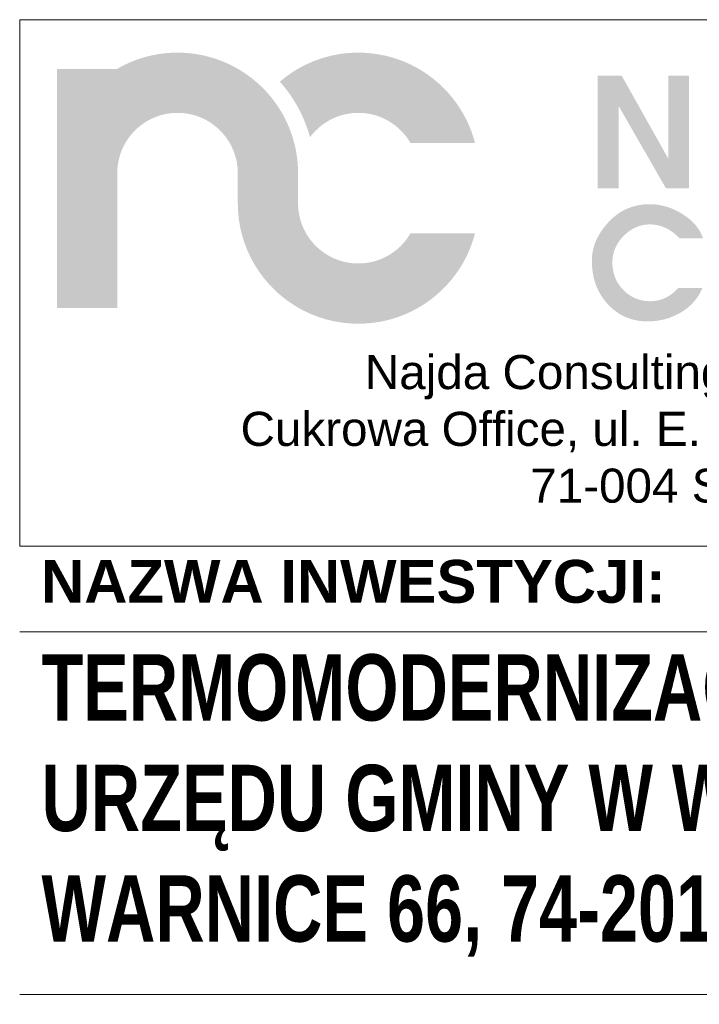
# Model space of a CAD drawing. Header units: millimetres. Extents: x 8949 to 18258, y -1077 to 30686.
# Tile 11 of 89: x 15096 to 15255, y 6608 to 6839. Entities that reach past the tile are written whole.
import ezdxf

# ---------------------------------------------------------------- set-up
doc = ezdxf.new("R2010")
doc.units = ezdxf.units.MM
doc.set_wipeout_variables(frame=1)
doc.layers.add('0A_OCIEPLENIE', color=30, linetype='Continuous', lineweight=9)
doc.layers.add('0A_TABELKA', color=7, linetype='Continuous', lineweight=0)
doc.styles.add('Arial', font='arial.ttf')

# ---------------------------------------------------------------- blocks, each defined once
blk = doc.blocks.new('G$C46E6ED60')
at = {"true_color": 0x142354}
for points in [[(209.95, 38.88), (206.36, 39), (202.83, 39.36), (199.37, 39.95), (195.99, 40.76), (192.71, 41.78), (189.52, 43.01), (186.43, 44.43), (183.46, 46.05), (180.6, 47.85), (177.87, 49.82), (175.28, 51.96), (172.83, 54.26), (170.54, 56.7), (168.4, 59.3), (166.43, 62.02), (164.63, 64.88), (163.01, 67.85), (161.59, 70.94), (160.36, 74.13), (159.34, 77.42), (158.53, 80.79), (157.94, 84.25), (157.58, 87.78), (157.46, 91.37), (157.46, 117.61), (157.46, 117.65), (157.46, 117.86), (157.46, 118.08), (157.46, 118.29), (157.46, 118.51), (157.46, 118.72), (157.45, 118.94), (157.45, 119.16), (157.45, 119.37), (157.44, 119.58), (157.44, 119.8), (157.43, 120.01), (157.43, 120.23), (157.42, 120.44), (157.41, 120.66), (157.41, 120.87), (157.4, 121.08), (157.39, 121.3), (157.38, 121.51), (157.38, 121.73), (157.37, 121.94), (157.36, 122.15), (157.35, 122.37), (157.34, 122.58), (157.33, 122.8), (157.33, 122.88), (157.32, 122.96), (157.32, 123.04), (157.31, 123.12), (157.31, 123.21), (157.3, 123.29), (157.3, 123.37), (157.29, 123.45), (157.29, 123.53), (157.28, 123.61), (157.27, 123.7), (157.27, 123.78), (157.26, 123.86), (157.26, 123.94), (157.25, 124.02), (157.24, 124.1), (157.24, 124.18), (157.23, 124.27), (157.22, 124.35), (157.22, 124.43), (157.21, 124.51), (157.2, 124.59), (157.2, 124.67), (157.19, 124.75), (157.18, 124.88), (157.17, 125.01), (157.17, 125.14), (157.16, 125.28), (157.15, 125.41), (157.14, 125.54), (157.13, 125.67), (157.12, 125.8), (157.11, 125.93), (157.1, 126.06), (157.1, 126.19), (157.09, 126.33), (157.08, 126.46), (157.07, 126.59), (157.06, 126.72), (157.05, 126.85), (157.04, 126.98), (157.03, 127.11), (157.02, 127.24), (157, 127.37), (156.99, 127.5), (156.98, 127.63), (156.97, 127.76), (156.96, 127.89), (156.95, 127.99), (156.94, 128.09), (156.93, 128.19), (156.92, 128.29), (156.9, 128.38), (156.89, 128.48), (156.88, 128.58), (156.87, 128.68), (156.86, 128.77), (156.85, 128.87), (156.84, 128.97), (156.83, 129.07), (156.82, 129.16), (156.8, 129.26), (156.79, 129.36), (156.78, 129.46), (156.77, 129.55), (156.76, 129.65), (156.75, 129.75), (156.73, 129.84), (156.72, 129.94), (156.71, 130.04), (156.7, 130.14), (156.69, 130.23), (156.67, 130.34), (156.66, 130.46), (156.64, 130.57), (156.63, 130.68), (156.62, 130.79), (156.6, 130.9), (156.59, 131.02), (156.57, 131.13), (156.56, 131.24), (156.55, 131.35), (156.53, 131.46), (156.52, 131.57), (156.5, 131.69), (156.49, 131.8), (156.48, 131.91), (156.46, 132.02), (156.45, 132.13), (156.43, 132.24), (156.42, 132.35), (156.4, 132.46), (156.39, 132.57), (156.38, 132.68), (156.36, 132.79), (156.35, 132.9), (156.33, 133.01), (156.31, 133.11), (156.3, 133.22), (156.28, 133.33), (156.27, 133.43), (156.25, 133.54), (156.23, 133.64), (156.22, 133.75), (156.2, 133.86), (156.18, 133.96), (156.16, 134.07), (156.15, 134.17), (156.13, 134.28), (156.11, 134.38), (156.09, 134.49), (156.07, 134.6), (156.06, 134.7), (156.04, 134.81), (156.02, 134.91), (156, 135.02), (155.98, 135.13), (155.96, 135.23), (155.94, 135.34), (155.93, 135.44), (155.91, 135.54), (155.89, 135.64), (155.87, 135.74), (155.86, 135.84), (155.84, 135.93), (155.82, 136.03), (155.81, 136.13), (155.79, 136.23), (155.77, 136.33), (155.75, 136.43), (155.74, 136.53), (155.72, 136.63), (155.7, 136.72), (155.68, 136.82), (155.67, 136.92), (155.65, 137.02), (155.63, 137.12), (155.61, 137.22), (155.59, 137.32), (155.58, 137.41), (155.56, 137.51), (155.54, 137.61), (155.52, 137.71), (155.5, 137.81), (155.48, 137.92), (155.45, 138.03), (155.43, 138.14), (155.41, 138.26), (155.39, 138.37), (155.36, 138.48), (155.34, 138.59), (155.32, 138.7), (155.3, 138.82), (155.27, 138.93), (155.25, 139.04), (155.23, 139.15), (155.2, 139.26), (155.18, 139.37), (155.15, 139.49), (155.13, 139.6), (155.11, 139.71), (155.08, 139.82), (155.06, 139.93), (155.04, 140.04), (155.01, 140.15), (154.99, 140.26), (154.96, 140.38), (154.94, 140.49), (154.92, 140.58), (154.9, 140.67), (154.88, 140.76), (154.86, 140.84), (154.84, 140.93), (154.82, 141.02), (154.8, 141.11), (154.78, 141.2), (154.76, 141.29), (154.74, 141.38), (154.71, 141.47), (154.69, 141.56), (154.67, 141.65), (154.65, 141.74), (154.63, 141.83), (154.61, 141.92), (154.59, 142), (154.57, 142.09), (154.55, 142.18), (154.53, 142.27), (154.51, 142.36), (154.49, 142.45), (154.46, 142.54), (154.44, 142.63), (154.41, 142.74), (154.38, 142.86), (154.35, 142.97), (154.32, 143.09), (154.3, 143.2), (154.27, 143.32), (154.24, 143.43), (154.21, 143.55), (154.18, 143.67), (154.15, 143.78), (154.12, 143.9), (154.09, 144.01), (154.06, 144.13), (154.03, 144.24), (154, 144.36), (153.97, 144.48), (153.94, 144.59), (153.9, 144.71), (153.87, 144.82), (153.84, 144.94), (153.81, 145.05), (153.78, 145.17), (153.75, 145.28), (153.72, 145.4), (153.7, 145.48), (153.67, 145.56), (153.65, 145.64), (153.63, 145.72), (153.61, 145.8), (153.59, 145.88), (153.56, 145.96), (153.54, 146.04), (153.52, 146.12), (153.5, 146.2), (153.47, 146.28), (153.45, 146.36), (153.43, 146.44), (153.4, 146.52), (153.38, 146.6), (153.36, 146.68), (153.33, 146.76), (153.31, 146.84), (153.29, 146.92), (153.26, 147), (153.24, 147.08), (153.22, 147.16), (153.19, 147.24), (153.17, 147.32), (153.13, 147.44), (153.1, 147.56), (153.06, 147.68), (153.03, 147.8), (152.99, 147.93), (152.96, 148.05), (152.92, 148.17), (152.88, 148.29), (152.85, 148.41), (152.81, 148.53), (152.77, 148.65), (152.74, 148.77), (152.7, 148.89), (152.66, 149.01), (152.62, 149.13), (152.59, 149.25), (152.55, 149.37), (152.51, 149.49), (152.47, 149.61), (152.43, 149.73), (152.39, 149.85), (152.36, 149.97), (152.32, 150.09), (152.28, 150.21), (152.26, 150.28), (152.23, 150.35), (152.21, 150.42), (152.19, 150.49), (152.16, 150.55), (152.14, 150.62), (152.12, 150.69), (152.09, 150.76), (152.07, 150.83), (152.05, 150.9), (152.02, 150.97), (152, 151.04), (151.98, 151.11), (151.95, 151.18), (151.93, 151.25), (151.91, 151.32), (151.88, 151.39), (151.86, 151.45), (151.83, 151.52), (151.81, 151.59), (151.79, 151.66), (151.76, 151.73), (151.74, 151.8), (151.71, 151.87), (151.67, 152), (151.62, 152.12), (151.58, 152.25), (151.54, 152.38), (151.49, 152.5), (151.45, 152.63), (151.4, 152.76), (151.36, 152.89), (151.31, 153.01), (151.27, 153.14), (151.22, 153.27), (151.18, 153.39), (151.13, 153.52), (151.09, 153.65), (151.04, 153.77), (151, 153.9), (150.95, 154.02), (150.9, 154.15), (150.86, 154.28), (150.81, 154.4), (150.76, 154.53), (150.72, 154.65), (150.67, 154.78), (150.62, 154.91), (150.6, 154.96), (150.58, 155.02), (150.56, 155.07), (150.54, 155.13), (150.51, 155.18), (150.49, 155.24), (150.47, 155.29), (150.45, 155.35), (150.43, 155.41), (150.41, 155.46), (150.38, 155.52), (150.36, 155.57), (150.34, 155.63), (150.32, 155.68), (150.29, 155.74), (150.27, 155.79), (150.25, 155.85), (150.23, 155.9), (150.21, 155.96), (150.18, 156.01), (150.16, 156.07), (150.14, 156.12), (150.12, 156.18), (150.1, 156.23), (150.04, 156.37), (149.99, 156.51), (149.93, 156.64), (149.88, 156.78), (149.82, 156.92), (149.77, 157.05), (149.71, 157.19), (149.66, 157.33), (149.6, 157.46), (149.55, 157.6), (149.49, 157.73), (149.44, 157.87), (149.38, 158.01), (149.33, 158.14), (149.27, 158.28), (149.22, 158.41), (149.16, 158.55), (149.1, 158.68), (149.05, 158.82), (148.99, 158.95), (148.93, 159.09), (148.88, 159.22), (148.82, 159.36), (148.76, 159.5), (148.74, 159.53), (148.73, 159.57), (148.71, 159.6), (148.7, 159.64), (148.68, 159.67), (148.66, 159.71), (148.65, 159.74), (148.63, 159.78), (148.61, 159.81), (148.6, 159.85), (148.58, 159.88), (148.56, 159.92), (148.55, 159.95), (148.53, 159.99), (148.52, 160.02), (148.5, 160.06), (148.48, 160.09), (148.47, 160.13), (148.45, 160.16), (148.43, 160.2), (148.42, 160.23), (148.4, 160.27), (148.38, 160.31), (148.37, 160.34), (147.13, 163.01), (145.83, 165.63), (144.45, 168.21), (143.01, 170.75), (141.49, 173.24), (139.91, 175.69), (138.27, 178.09), (136.56, 180.44), (134.79, 182.75), (132.95, 185), (131.06, 187.2), (129.1, 189.34), (127.09, 191.43), (125.02, 193.46), (122.9, 195.44), (120.72, 197.36), (118.49, 199.22), (116.21, 201.01), (113.88, 202.75), (111.5, 204.42), (109.07, 206.02), (106.59, 207.56), (104.07, 209.04), (101.5, 210.44), (101.48, 210.45), (101.45, 210.47), (101.42, 210.48), (101.4, 210.49), (101.37, 210.51), (101.34, 210.52), (101.32, 210.54), (101.29, 210.55), (101.27, 210.56), (101.24, 210.58), (101.21, 210.59), (101.19, 210.6), (101.16, 210.62), (101.13, 210.63), (101.11, 210.64), (101.08, 210.66), (101.06, 210.67), (101.03, 210.68), (101, 210.7), (100.98, 210.71), (100.95, 210.72), (100.92, 210.74), (100.9, 210.75), (100.87, 210.76), (100.7, 210.85), (100.53, 210.94), (100.36, 211.03), (100.2, 211.11), (100.03, 211.2), (99.86, 211.29), (99.69, 211.37), (99.52, 211.46), (99.35, 211.54), (99.18, 211.63), (99.01, 211.72), (98.84, 211.8), (98.67, 211.88), (98.49, 211.97), (98.32, 212.05), (98.15, 212.14), (97.98, 212.22), (97.81, 212.3), (97.64, 212.38), (97.47, 212.46), (97.3, 212.55), (97.12, 212.63), (96.95, 212.71), (96.78, 212.79), (96.73, 212.81), (96.69, 212.83), (96.64, 212.85), (96.6, 212.87), (96.55, 212.89), (96.5, 212.91), (96.46, 212.93), (96.41, 212.96), (96.36, 212.98), (96.32, 213), (96.27, 213.02), (96.23, 213.04), (96.18, 213.06), (96.13, 213.08), (96.09, 213.1), (96.04, 213.12), (95.99, 213.14), (95.95, 213.16), (95.9, 213.18), (95.86, 213.2), (95.81, 213.22), (95.76, 213.24), (95.72, 213.26), (95.67, 213.28), (95.52, 213.35), (95.36, 213.42), (95.21, 213.5), (95.05, 213.57), (94.9, 213.63), (94.74, 213.7), (94.58, 213.77), (94.43, 213.84), (94.27, 213.91), (94.12, 213.98), (93.96, 214.05), (93.8, 214.11), (93.65, 214.18), (93.49, 214.25), (93.33, 214.32), (93.18, 214.38), (93.02, 214.45), (92.86, 214.52), (92.7, 214.58), (92.54, 214.65), (92.39, 214.71), (92.23, 214.78), (92.07, 214.84), (91.91, 214.91), (91.85, 214.93), (91.79, 214.95), (91.74, 214.98), (91.68, 215), (91.62, 215.03), (91.56, 215.05), (91.5, 215.07), (91.44, 215.1), (91.38, 215.12), (91.32, 215.14), (91.27, 215.17), (91.21, 215.19), (91.15, 215.21), (91.09, 215.24), (91.03, 215.26), (90.97, 215.28), (90.91, 215.3), (90.85, 215.33), (90.79, 215.35), (90.73, 215.37), (90.67, 215.4), (90.61, 215.42), (90.55, 215.44), (90.5, 215.47), (90.35, 215.52), (90.2, 215.58), (90.05, 215.64), (89.9, 215.69), (89.75, 215.75), (89.61, 215.8), (89.46, 215.86), (89.31, 215.92), (89.16, 215.97), (89.01, 216.03), (88.87, 216.08), (88.72, 216.14), (88.57, 216.19), (88.42, 216.25), (88.27, 216.3), (88.13, 216.35), (87.98, 216.41), (87.83, 216.46), (87.68, 216.51), (87.53, 216.57), (87.38, 216.62), (87.23, 216.67), (87.08, 216.72), (86.94, 216.77), (86.87, 216.8), (86.8, 216.82), (86.73, 216.85), (86.66, 216.87), (86.59, 216.89), (86.52, 216.92), (86.45, 216.94), (86.38, 216.97), (86.31, 216.99), (86.24, 217.01), (86.17, 217.04), (86.1, 217.06), (86.04, 217.09), (85.97, 217.11), (85.9, 217.13), (85.83, 217.16), (85.76, 217.18), (85.69, 217.2), (85.62, 217.23), (85.55, 217.25), (85.48, 217.27), (85.41, 217.3), (85.34, 217.32), (85.27, 217.34), (85.12, 217.39), (84.98, 217.44), (84.84, 217.48), (84.7, 217.53), (84.55, 217.57), (84.41, 217.62), (84.27, 217.66), (84.12, 217.71), (83.98, 217.75), (83.84, 217.8), (83.7, 217.84), (83.55, 217.89), (83.41, 217.93), (83.27, 217.98), (83.12, 218.02), (82.98, 218.06), (82.84, 218.11), (82.69, 218.15), (82.55, 218.19), (82.4, 218.24), (82.26, 218.28), (82.12, 218.32), (81.97, 218.36), (81.83, 218.41), (81.75, 218.43), (81.68, 218.45), (81.6, 218.47), (81.52, 218.49), (81.45, 218.52), (81.37, 218.54), (81.29, 218.56), (81.22, 218.58), (81.14, 218.6), (81.06, 218.62), (80.98, 218.65), (80.91, 218.67), (80.83, 218.69), (80.75, 218.71), (80.68, 218.73), (80.6, 218.76), (80.52, 218.78), (80.44, 218.8), (80.37, 218.82), (80.29, 218.84), (80.21, 218.86), (80.13, 218.89), (80.06, 218.91), (79.98, 218.93), (79.84, 218.97), (79.7, 219), (79.56, 219.04), (79.42, 219.08), (79.28, 219.11), (79.14, 219.15), (79, 219.19), (78.86, 219.22), (78.72, 219.26), (78.58, 219.29), (78.44, 219.33), (78.3, 219.36), (78.16, 219.4), (78.02, 219.43), (77.87, 219.47), (77.73, 219.5), (77.59, 219.54), (77.45, 219.57), (77.31, 219.61), (77.17, 219.64), (77.03, 219.68), (76.88, 219.71), (76.74, 219.74), (76.6, 219.78), (76.52, 219.8), (76.44, 219.82), (76.36, 219.84), (76.27, 219.86), (76.19, 219.87), (76.11, 219.89), (76.03, 219.91), (75.94, 219.93), (75.86, 219.95), (75.78, 219.97), (75.7, 219.99), (75.61, 220.01), (75.53, 220.03), (75.45, 220.05), (75.37, 220.07), (75.28, 220.09), (75.2, 220.1), (75.12, 220.12), (75.03, 220.14), (74.95, 220.16), (74.87, 220.18), (74.79, 220.2), (74.7, 220.21), (74.62, 220.23), (74.48, 220.26), (74.34, 220.29), (74.2, 220.32), (74.06, 220.35), (73.92, 220.38), (73.78, 220.41), (73.64, 220.44), (73.5, 220.46), (73.36, 220.49), (73.22, 220.52), (73.08, 220.55), (72.94, 220.57), (72.8, 220.6), (72.66, 220.63), (72.52, 220.65), (72.37, 220.68), (72.23, 220.71), (72.09, 220.73), (71.95, 220.76), (71.81, 220.78), (71.67, 220.81), (71.53, 220.83), (71.38, 220.86), (71.24, 220.89), (71.16, 220.9), (71.07, 220.92), (70.98, 220.93), (70.9, 220.95), (70.81, 220.96), (70.73, 220.98), (70.64, 220.99), (70.56, 221.01), (70.47, 221.03), (70.38, 221.04), (70.3, 221.06), (70.21, 221.07), (70.13, 221.09), (70.04, 221.1), (69.96, 221.12), (69.87, 221.13), (69.79, 221.15), (69.7, 221.16), (69.62, 221.18), (69.53, 221.19), (69.45, 221.21), (69.36, 221.22), (69.28, 221.24), (69.19, 221.25), (69.05, 221.27), (68.9, 221.3), (68.76, 221.32), (68.62, 221.34), (68.47, 221.36), (68.33, 221.38), (68.18, 221.4), (68.04, 221.42), (67.89, 221.45), (67.75, 221.47), (67.6, 221.49), (67.46, 221.51), (67.31, 221.52), (67.17, 221.54), (67.02, 221.56), (66.88, 221.58), (66.73, 221.6), (66.59, 221.62), (66.44, 221.64), (66.3, 221.66), (66.15, 221.68), (66.01, 221.69), (65.86, 221.71), (65.72, 221.73), (65.63, 221.74), (65.55, 221.75), (65.47, 221.76), (65.38, 221.78), (65.3, 221.79), (65.21, 221.8), (65.13, 221.81), (65.04, 221.82), (64.96, 221.83), (64.87, 221.84), (64.79, 221.85), (64.71, 221.86), (64.62, 221.88), (64.54, 221.89), (64.45, 221.9), (64.37, 221.91), (64.28, 221.92), (64.2, 221.93), (64.11, 221.94), (64.03, 221.95), (63.95, 221.96), (63.86, 221.97), (63.78, 221.98), (63.69, 221.98), (63.54, 222), (63.38, 222.02), (63.22, 222.03), (63.06, 222.05), (62.91, 222.07), (62.75, 222.08), (62.59, 222.1), (62.43, 222.11), (62.27, 222.12), (62.11, 222.14), (61.96, 222.15), (61.8, 222.16), (61.64, 222.17), (61.48, 222.19), (61.32, 222.2), (61.16, 222.21), (61, 222.22), (60.84, 222.23), (60.68, 222.24), (60.53, 222.26), (60.37, 222.27), (60.21, 222.28), (60.05, 222.29), (59.89, 222.3), (59.82, 222.3), (59.74, 222.31), (59.67, 222.32), (59.6, 222.32), (59.52, 222.33), (59.45, 222.33), (59.37, 222.34), (59.3, 222.35), (59.23, 222.35), (59.15, 222.36), (59.08, 222.37), (59.01, 222.37), (58.93, 222.38), (58.86, 222.38), (58.78, 222.39), (58.71, 222.4), (58.64, 222.4), (58.56, 222.41), (58.49, 222.41), (58.41, 222.42), (58.34, 222.42), (58.27, 222.43), (58.19, 222.43), (58.12, 222.44), (57.88, 222.45), (57.65, 222.46), (57.42, 222.47), (57.18, 222.48), (56.95, 222.49), (56.71, 222.5), (56.48, 222.51), (56.25, 222.52), (56.01, 222.53), (55.78, 222.54), (55.54, 222.54), (55.31, 222.55), (55.07, 222.56), (54.84, 222.56), (54.6, 222.57), (54.37, 222.57), (54.13, 222.57), (53.9, 222.58), (53.66, 222.58), (53.42, 222.58), (53.19, 222.58), (52.95, 222.59), (52.71, 222.59), (52.48, 222.59), (50.07, 222.56), (47.67, 222.48), (45.28, 222.34), (42.91, 222.16), (40.55, 221.92), (38.21, 221.62), (35.89, 221.28), (33.58, 220.89), (31.3, 220.44), (29.02, 219.95), (26.77, 219.41), (24.54, 218.82), (22.33, 218.18), (20.13, 217.5), (17.96, 216.76), (15.81, 215.99), (13.68, 215.17), (11.57, 214.3), (9.49, 213.39), (7.43, 212.43), (5.4, 211.44), (3.39, 210.4), (1.4, 209.32), (-0.56, 208.2), (-52.49, 208.2), (-52.49, 117.87), (-52.49, 117.86), (-52.49, 117.85), (-52.49, 117.84), (-52.49, 117.83), (-52.49, 117.82), (-52.49, 117.8), (-52.49, 117.79), (-52.49, 117.78), (-52.49, 117.77), (-52.49, 117.76), (-52.49, 117.75), (-52.49, 117.74), (-52.49, 117.73), (-52.49, 117.72), (-52.49, 117.71), (-52.49, 117.7), (-52.49, 117.69), (-52.49, 117.68), (-52.5, 117.67), (-52.5, 117.66), (-52.5, 117.64), (-52.5, 117.63), (-52.5, 117.62), (-52.5, 117.61), (-52.49, 117.61), (-52.49, 0), (0, 0), (0, 117.74), (0.13, 121.33), (0.49, 124.85), (1.09, 128.3), (1.9, 131.67), (2.93, 134.95), (4.16, 138.13), (5.59, 141.21), (7.2, 144.18), (9, 147.02), (10.97, 149.74), (13.11, 152.33), (15.41, 154.77), (17.86, 157.06), (20.45, 159.2), (23.17, 161.16), (26.02, 162.96), (28.99, 164.57), (32.08, 165.99), (35.26, 167.21), (38.54, 168.23), (41.91, 169.04), (45.37, 169.62), (48.89, 169.98), (52.48, 170.1), (52.7, 170.1), (52.93, 170.1), (53.16, 170.1), (53.38, 170.09), (53.61, 170.09), (53.84, 170.08), (54.06, 170.08), (54.29, 170.07), (54.51, 170.06), (54.73, 170.05), (54.96, 170.04), (55.18, 170.03), (55.41, 170.02), (55.63, 170.01), (55.85, 169.99), (56.07, 169.98), (56.3, 169.96), (56.52, 169.94), (56.74, 169.93), (56.96, 169.91), (57.18, 169.89), (57.4, 169.87), (57.63, 169.85), (57.85, 169.83), (60.66, 169.47), (63.42, 168.96), (66.13, 168.31), (68.78, 167.52), (71.37, 166.59), (73.9, 165.54), (76.36, 164.36), (78.75, 163.06), (81.05, 161.64), (83.28, 160.1), (85.42, 158.46), (87.48, 156.71), (89.44, 154.86), (91.3, 152.91), (93.07, 150.87), (94.72, 148.73), (96.27, 146.52), (97.71, 144.22), (99.02, 141.84), (100.22, 139.39), (101.29, 136.87), (102.24, 134.29), (103.05, 131.64), (103.72, 128.94), (103.72, 128.91), (103.73, 128.88), (103.74, 128.85), (103.74, 128.82), (103.75, 128.79), (103.76, 128.76), (103.77, 128.73), (103.77, 128.7), (103.78, 128.67), (103.79, 128.64), (103.8, 128.61), (103.81, 128.58), (103.81, 128.55), (103.82, 128.52), (103.83, 128.49), (103.84, 128.46), (103.85, 128.43), (103.86, 128.4), (103.86, 128.37), (103.87, 128.34), (103.88, 128.31), (103.89, 128.28), (103.89, 128.25), (103.9, 128.22), (103.93, 128.07), (103.96, 127.92), (103.99, 127.77), (104.02, 127.62), (104.04, 127.46), (104.07, 127.31), (104.09, 127.16), (104.12, 127.01), (104.14, 126.86), (104.17, 126.71), (104.19, 126.55), (104.21, 126.4), (104.24, 126.25), (104.26, 126.1), (104.28, 125.94), (104.3, 125.79), (104.32, 125.64), (104.34, 125.49), (104.36, 125.33), (104.38, 125.18), (104.4, 125.03), (104.42, 124.87), (104.44, 124.72), (104.46, 124.57), (104.47, 124.5), (104.48, 124.44), (104.49, 124.37), (104.5, 124.31), (104.51, 124.24), (104.52, 124.18), (104.53, 124.11), (104.54, 124.05), (104.55, 123.98), (104.56, 123.92), (104.57, 123.85), (104.58, 123.79), (104.6, 123.72), (104.61, 123.66), (104.62, 123.59), (104.63, 123.53), (104.64, 123.46), (104.65, 123.4), (104.66, 123.33), (104.66, 123.27), (104.67, 123.2), (104.68, 123.14), (104.69, 123.07), (104.7, 123.01), (104.71, 122.88), (104.72, 122.76), (104.73, 122.64), (104.74, 122.52), (104.75, 122.4), (104.75, 122.28), (104.76, 122.15), (104.77, 122.03), (104.77, 121.91), (104.78, 121.78), (104.79, 121.66), (104.79, 121.54), (104.8, 121.42), (104.8, 121.29), (104.81, 121.17), (104.81, 121.05), (104.81, 120.92), (104.82, 120.8), (104.82, 120.68), (104.83, 120.55), (104.83, 120.43), (104.84, 120.31), (104.85, 120.19), (104.85, 120.06), (104.86, 119.96), (104.86, 119.86), (104.87, 119.76), (104.87, 119.66), (104.88, 119.55), (104.88, 119.45), (104.89, 119.35), (104.9, 119.25), (104.9, 119.15), (104.91, 119.04), (104.92, 118.94), (104.92, 118.84), (104.93, 118.74), (104.94, 118.64), (104.94, 118.54), (104.95, 118.43), (104.95, 118.33), (104.96, 118.23), (104.96, 118.13), (104.97, 118.02), (104.97, 117.92), (104.97, 117.82), (104.97, 117.72), (104.98, 117.61), (104.98, 91.37), (105.22, 84.18), (105.93, 77.12), (107.11, 70.21), (108.72, 63.46), (110.77, 56.89), (113.22, 50.51), (116.08, 44.33), (119.31, 38.39), (122.9, 32.68), (126.85, 27.22), (131.13, 22.04), (135.72, 17.14), (140.62, 12.54), (145.8, 8.27), (151.26, 4.32), (156.97, 0.73), (162.92, -2.51), (169.09, -5.36), (175.47, -7.81), (182.04, -9.86), (188.79, -11.47), (195.71, -12.65), (202.76, -13.36), (209.95, -13.61), (216.02, -13.43), (222, -12.92), (227.88, -12.08), (233.66, -10.92), (239.31, -9.45), (244.83, -7.67), (250.22, -5.61), (255.46, -3.26), (260.54, -0.63), (265.46, 2.25), (270.2, 5.39), (274.76, 8.78), (279.12, 12.4), (283.28, 16.25), (287.22, 20.32), (290.95, 24.59), (294.44, 29.06), (297.69, 33.72), (300.69, 38.56), (303.43, 43.57), (305.9, 48.74), (308.1, 54.06), (310, 59.53), (311.61, 65.12), (255.36, 65.12), (254.18, 63.19), (252.93, 61.32), (251.6, 59.5), (250.19, 57.74), (248.71, 56.04), (247.17, 54.41), (245.55, 52.85), (243.87, 51.35), (242.12, 49.93), (240.32, 48.59), (238.45, 47.32), (236.53, 46.12), (234.56, 45.02), (232.53, 43.99), (230.46, 43.05), (228.34, 42.2), (226.17, 41.44), (223.96, 40.78), (221.71, 40.21), (219.43, 39.74), (217.1, 39.37), (214.75, 39.1), (212.36, 38.94)], [(413.37, 41.44), (413.39, 42.81), (413.46, 44.18), (413.57, 45.55), (413.72, 46.91), (413.92, 48.26), (414.17, 49.61), (414.45, 50.95), (414.78, 52.29), (415.16, 53.62), (415.58, 54.95), (416.04, 56.27), (416.55, 57.58), (417.1, 58.89), (417.7, 60.19), (418.34, 61.49), (419.03, 62.79), (419.76, 64.07), (420.53, 65.35), (421.35, 66.63), (422.21, 67.9), (423.11, 69.17), (424.06, 70.42), (425.06, 71.68), (426.1, 72.93), (427.36, 74.36), (428.64, 75.74), (429.96, 77.05), (431.3, 78.3), (432.67, 79.49), (434.07, 80.63), (435.49, 81.69), (436.94, 82.7), (438.42, 83.65), (439.92, 84.53), (441.46, 85.36), (443.02, 86.12), (444.6, 86.83), (446.22, 87.47), (447.86, 88.05), (449.53, 88.57), (451.22, 89.03), (452.94, 89.42), (454.69, 89.76), (456.47, 90.03), (458.28, 90.25), (460.11, 90.4), (461.97, 90.49), (463.85, 90.52), (465.01, 90.51), (466.16, 90.47), (467.32, 90.4), (468.47, 90.31), (469.62, 90.18), (470.76, 90.03), (471.91, 89.86), (473.05, 89.65), (474.19, 89.42), (475.33, 89.17), (476.46, 88.88), (477.59, 88.57), (478.72, 88.23), (479.85, 87.87), (480.98, 87.47), (482.1, 87.05), (483.22, 86.6), (484.34, 86.13), (485.46, 85.63), (486.57, 85.1), (487.68, 84.54), (488.79, 83.96), (489.9, 83.35), (491, 82.71), (492.22, 81.97), (493.4, 81.22), (494.55, 80.45), (495.66, 79.67), (496.73, 78.87), (497.77, 78.06), (498.77, 77.23), (499.73, 76.38), (500.66, 75.52), (501.55, 74.64), (502.41, 73.75), (503.23, 72.84), (504.01, 71.92), (504.75, 70.98), (505.46, 70.02), (506.14, 69.05), (506.77, 68.06), (507.37, 67.06), (507.94, 66.04), (508.46, 65.01), (508.96, 63.96), (509.41, 62.89), (509.83, 61.81), (510.21, 60.72), (489.68, 60.72), (489.21, 61.23), (488.73, 61.73), (488.25, 62.22), (487.76, 62.7), (487.27, 63.17), (486.78, 63.62), (486.29, 64.07), (485.79, 64.5), (485.29, 64.93), (484.79, 65.34), (484.28, 65.74), (483.77, 66.13), (483.26, 66.51), (482.75, 66.87), (482.23, 67.23), (481.71, 67.57), (481.18, 67.91), (480.66, 68.23), (480.13, 68.54), (479.59, 68.84), (479.06, 69.13), (478.52, 69.4), (477.98, 69.67), (477.43, 69.92), (476.88, 70.17), (476.34, 70.4), (475.79, 70.62), (475.24, 70.84), (474.69, 71.04), (474.14, 71.23), (473.58, 71.41), (473.03, 71.58), (472.48, 71.74), (471.93, 71.89), (471.37, 72.03), (470.82, 72.16), (470.26, 72.28), (469.71, 72.39), (469.15, 72.49), (468.59, 72.58), (468.04, 72.66), (467.48, 72.72), (466.92, 72.78), (466.36, 72.83), (465.8, 72.86), (465.24, 72.89), (464.68, 72.9), (464.11, 72.91), (463.03, 72.89), (461.95, 72.84), (460.88, 72.75), (459.83, 72.63), (458.79, 72.48), (457.76, 72.29), (456.74, 72.06), (455.73, 71.8), (454.73, 71.5), (453.75, 71.17), (452.77, 70.81), (451.81, 70.41), (450.86, 69.98), (449.92, 69.51), (448.99, 69.01), (448.07, 68.47), (447.16, 67.9), (446.27, 67.29), (445.38, 66.65), (444.51, 65.97), (443.65, 65.26), (442.8, 64.52), (441.96, 63.74), (441.13, 62.93), (440.33, 62.09), (439.56, 61.24), (438.82, 60.38), (438.11, 59.51), (437.45, 58.63), (436.81, 57.74), (436.21, 56.84), (435.65, 55.92), (435.11, 55), (434.62, 54.07), (434.16, 53.12), (433.73, 52.16), (433.33, 51.2), (432.97, 50.22), (432.65, 49.23), (432.36, 48.23), (432.1, 47.22), (431.88, 46.2), (431.69, 45.17), (431.54, 44.13), (431.42, 43.08), (431.33, 42.02), (431.28, 40.94), (431.26, 39.86), (431.28, 38.63), (431.33, 37.43), (431.42, 36.23), (431.54, 35.06), (431.7, 33.91), (431.89, 32.77), (432.12, 31.65), (432.38, 30.54), (432.68, 29.46), (433.01, 28.39), (433.38, 27.34), (433.78, 26.3), (434.22, 25.29), (434.69, 24.29), (435.19, 23.31), (435.74, 22.34), (436.31, 21.4), (436.93, 20.47), (437.57, 19.56), (438.25, 18.66), (438.97, 17.79), (439.72, 16.93), (440.51, 16.09), (441.33, 15.26), (442.13, 14.51), (442.95, 13.79), (443.77, 13.1), (444.61, 12.44), (445.47, 11.81), (446.33, 11.22), (447.21, 10.65), (448.1, 10.12), (449, 9.63), (449.92, 9.16), (450.85, 8.73), (451.79, 8.32), (452.75, 7.96), (453.72, 7.62), (454.7, 7.31), (455.69, 7.04), (456.7, 6.8), (457.72, 6.59), (458.75, 6.41), (459.8, 6.27), (460.86, 6.16), (461.93, 6.08), (463.02, 6.03), (464.11, 6.01), (465.28, 6.03), (466.43, 6.09), (467.57, 6.19), (468.69, 6.33), (469.8, 6.51), (470.9, 6.72), (471.99, 6.98), (473.06, 7.28), (474.13, 7.61), (475.17, 7.99), (476.21, 8.4), (477.23, 8.86), (478.24, 9.35), (479.24, 9.88), (480.22, 10.46), (481.19, 11.07), (482.15, 11.72), (483.09, 12.42), (484.02, 13.15), (484.94, 13.92), (485.85, 14.73), (486.74, 15.58), (487.62, 16.47), (488.49, 17.4), (509.69, 17.4), (509.12, 16.16), (508.52, 14.94), (507.9, 13.74), (507.24, 12.57), (506.56, 11.43), (505.84, 10.31), (505.1, 9.22), (504.33, 8.16), (503.52, 7.12), (502.69, 6.1), (501.83, 5.12), (500.94, 4.15), (500.02, 3.22), (499.07, 2.31), (498.09, 1.42), (497.08, 0.56), (496.05, -0.27), (494.98, -1.08), (493.88, -1.86), (492.76, -2.62), (491.6, -3.35), (490.42, -4.05), (489.2, -4.73), (487.96, -5.39), (486.94, -5.89), (485.91, -6.38), (484.89, -6.84), (483.85, -7.29), (482.81, -7.71), (481.76, -8.11), (480.71, -8.48), (479.66, -8.84), (478.59, -9.18), (477.53, -9.49), (476.45, -9.78), (475.37, -10.05), (474.29, -10.3), (473.2, -10.53), (472.1, -10.73), (471, -10.92), (469.9, -11.08), (468.78, -11.22), (467.67, -11.34), (466.54, -11.43), (465.41, -11.51), (464.28, -11.56), (463.14, -11.6), (461.99, -11.61), (460.31, -11.58), (458.66, -11.51), (457.03, -11.38), (455.42, -11.21), (453.83, -10.99), (452.27, -10.72), (450.72, -10.39), (449.2, -10.02), (447.71, -9.6), (446.23, -9.13), (444.78, -8.61), (443.35, -8.04), (441.94, -7.42), (440.56, -6.75), (439.19, -6.03), (437.86, -5.26), (436.54, -4.44), (435.24, -3.57), (433.97, -2.66), (432.72, -1.69), (431.49, -0.67), (430.29, 0.4), (429.11, 1.51), (427.95, 2.68), (426.76, 3.95), (425.62, 5.25), (424.53, 6.58), (423.49, 7.95), (422.51, 9.34), (421.57, 10.76), (420.69, 12.21), (419.85, 13.69), (419.07, 15.2), (418.33, 16.74), (417.65, 18.31), (417.02, 19.91), (416.43, 21.54), (415.9, 23.2), (415.42, 24.89), (414.99, 26.61), (414.61, 28.36), (414.28, 30.14), (414, 31.94), (413.78, 33.78), (413.6, 35.65), (413.47, 37.55), (413.4, 39.48)]]:
    blk.add_hatch(color=179, dxfattribs=at).paths.add_polyline_path(points, is_closed=False)
at = {"true_color": 0x00adef}
blk.add_hatch(color=140, dxfattribs=at).paths.add_polyline_path([(209.95, 170.1), (212.36, 170.05), (214.75, 169.88), (217.1, 169.61), (219.42, 169.24), (221.71, 168.77), (223.96, 168.2), (226.17, 167.54), (228.33, 166.78), (230.45, 165.93), (232.53, 164.99), (234.55, 163.96), (236.53, 162.86), (238.45, 161.66), (240.31, 160.39), (242.12, 159.05), (243.87, 157.63), (245.55, 156.13), (247.16, 154.57), (248.71, 152.94), (250.19, 151.24), (251.6, 149.48), (252.93, 147.66), (254.18, 145.79), (255.36, 143.86), (311.61, 143.86), (310, 149.45), (308.1, 154.92), (305.9, 160.24), (303.43, 165.41), (300.69, 170.42), (297.69, 175.26), (294.44, 179.92), (290.95, 184.39), (287.22, 188.66), (283.28, 192.73), (279.12, 196.58), (274.76, 200.2), (270.2, 203.59), (265.46, 206.73), (260.54, 209.61), (255.46, 212.24), (250.22, 214.59), (244.83, 216.65), (239.31, 218.43), (233.66, 219.9), (227.88, 221.06), (222, 221.9), (216.02, 222.41), (209.95, 222.59), (206.7, 222.54), (203.47, 222.39), (200.26, 222.15), (197.09, 221.81), (193.94, 221.37), (190.83, 220.85), (187.74, 220.23), (184.69, 219.52), (181.68, 218.73), (178.7, 217.85), (175.75, 216.88), (172.85, 215.83), (169.99, 214.7), (167.17, 213.49), (164.39, 212.19), (161.66, 210.82), (158.97, 209.38), (156.33, 207.86), (153.74, 206.26), (151.2, 204.59), (148.72, 202.86), (146.28, 201.05), (143.9, 199.17), (141.58, 197.23), (143.09, 195.51), (144.57, 193.76), (146.01, 191.98), (147.42, 190.17), (148.8, 188.33), (150.15, 186.47), (151.45, 184.58), (152.73, 182.67), (153.96, 180.73), (155.16, 178.76), (156.33, 176.77), (157.45, 174.76), (158.54, 172.72), (159.59, 170.66), (160.6, 168.57), (161.57, 166.47), (162.5, 164.34), (163.39, 162.19), (164.24, 160.02), (165.05, 157.83), (165.82, 155.62), (166.54, 153.4), (167.23, 151.15), (167.87, 148.88), (169.09, 150.47), (170.37, 152), (171.71, 153.49), (173.11, 154.92), (174.55, 156.3), (176.05, 157.62), (177.6, 158.89), (179.19, 160.1), (180.83, 161.25), (182.52, 162.33), (184.25, 163.35), (186.02, 164.31), (187.83, 165.2), (189.68, 166.02), (191.57, 166.78), (193.49, 167.46), (195.45, 168.06), (197.44, 168.59), (199.45, 169.05), (201.5, 169.42), (203.58, 169.72), (205.68, 169.93), (207.8, 170.06)], is_closed=False)
at = {"true_color": 0x142354}
blk.add_hatch(color=179, dxfattribs=at).paths.add_polyline_path([(418.54, 202.51), (439.34, 202.51), (479.88, 130.32), (479.88, 202.51), (498.03, 202.51), (498.03, 104.49), (477.84, 104.46), (436.69, 176.12), (436.69, 104.49), (418.54, 104.49)])

msp = doc.modelspace()

# ---------------------------------------------------------------- linework, layer by layer
at = {"layer": '0A_TABELKA'}
msp.add_line((15095.7, 6839.21), (15417.45, 6839.21), dxfattribs=at)
msp.add_line((15095.7, 6839.21), (15417.45, 6839.21), dxfattribs=at)
msp.add_line((15095.7, 6839.21), (15417.45, 6839.21), dxfattribs=at)

# ---------------------------------------------------------------- block references
at = {"layer": '0A_OCIEPLENIE', "xscale": 0.2695, "yscale": 0.2695, "zscale": 0.2695}
msp.add_blockref('G$C46E6ED60', (15118.61, 6771.49), dxfattribs=at)

# ---------------------------------------------------------------- texts
at = {"layer": '0A_TABELKA', "insert": (14966.55, 6760.47), "char_height": 8, "width": 580.6161, "attachment_point": 1, "style": 'Arial'}
msp.add_mtext('\\pxqc;Najda Consulting sp. z o.o. sp. k\\PCukrowa Office, ul. E. Kwiatkowskiego 1/23,  \\P71-004 Szczecin', dxfattribs=at)

# ---------------------------------------------------------------- wipeouts: each hides what was drawn before it
msp.add_wipeout([(15095.7, 6067.16), (15095.7, 6715.55), (15417.45, 6715.55), (15417.45, 6067.16)]).dxf.layer = '0A_TABELKA'

# ---------------------------------------------------------------- next in the draw order: linework, layer by layer
at = {"layer": '0A_TABELKA'}
for p, q in [((15095.7, 6715.55), (15417.45, 6715.55)), ((15095.7, 6715.55), (15417.45, 6715.55)), ((15095.7, 6715.55), (15417.45, 6715.55)), ((15095.7, 6715.55), (15417.45, 6715.55)), ((15095.7, 6715.55), (15417.45, 6715.55)), ((15095.7, 6715.55), (15417.45, 6715.55)), ((15095.7, 6695.44), (15417.45, 6695.44)), ((15095.7, 6695.44), (15417.45, 6695.44)), ((15095.7, 6610.28), (15417.45, 6610.28))]:
    msp.add_line(p, q, dxfattribs=at)
msp.add_lwpolyline([(15095.7, 6839.21), (15417.45, 6839.21), (15417.45, 6715.55), (15095.7, 6715.55)], close=True, dxfattribs=at)

# ---------------------------------------------------------------- next in the draw order: texts
at = {"layer": '0A_TABELKA', "attachment_point": 1, "style": 'Arial'}
for s, insert, char_height, width in [('{\\W1;\\fArial|b1|i0|c238|p34;NAZWA INWESTYCJI: }', (15100.71, 6712.35), 10.0547, 398.9571), ('{\\fArial Narrow|b1|i0|c238|p34;\\H1.23077x;\\W0.9;TERMOMODERNIZACJA BUDYNKU \\PURZĘDU GMINY W WARNICACH \\PWARNICE 66, 74-201 WARNICE}', (15100.82, 6690.2), 12.65, 393.2745)]:
    msp.add_mtext(s, dxfattribs=dict(at, insert=insert, char_height=char_height, width=width))

doc.saveas('drawing.dxf')
